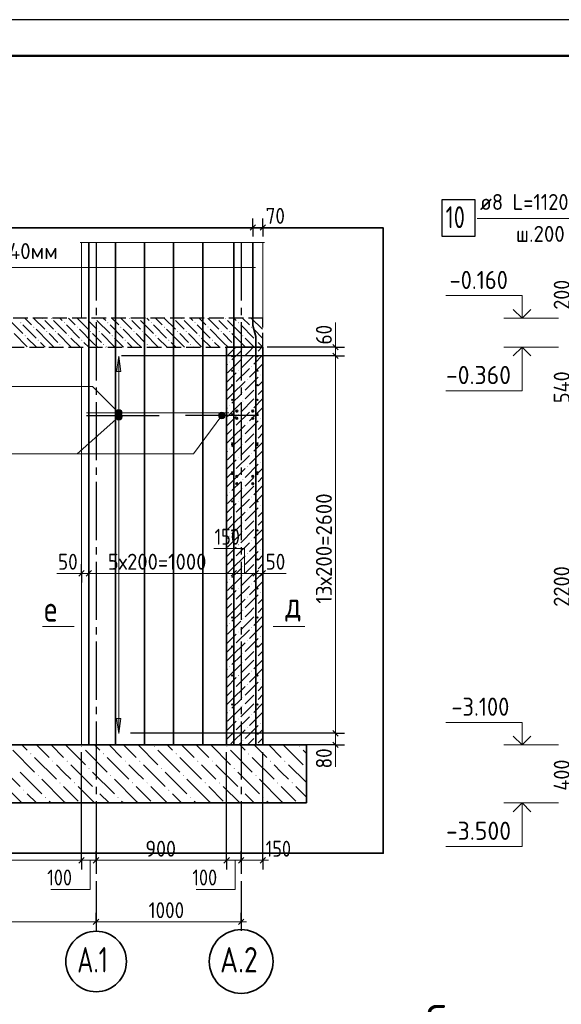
# Model space of a CAD drawing. Header units: millimetres. Extents: x 0 to 50400, y 0 to 35762.
# Tile 14 of 18: x 25976 to 34932, y 19360 to 35640. Entities that reach past the tile are written whole.
import ezdxf

# ---------------------------------------------------------------- set-up
doc = ezdxf.new("R2010")
doc.units = ezdxf.units.MM
doc.linetypes.add('______2', pattern=[324, 240, -84])
doc.linetypes.add('______5', pattern=[1320, 960, -120, 120, -120])
for name, color, linetype, lineweight in [('Standard', 7, 'Continuous', 25), ('Высотные отметки', 7, 'Continuous', 25), ('ЖБ Перекрытие верхний уровень', 7, 'Continuous', 35), ('ЖБ Пилон', 7, 'Continuous', 35), ('ЖБ Плита Фундамента верхний уровень', 7, 'Continuous', 35), ('ЖБ Стена верхний уровень', 7, 'Continuous', 35), ('Общий02', 7, 'Continuous', 18), ('Позиционная метка линия выноска', 7, 'Continuous', 13), ('Размерная линия_ общее', 7, 'Continuous', 13), ('Сечения символ', 7, 'Continuous', 25)]:
    doc.layers.add(name, color=color, linetype=linetype, lineweight=lineweight)
for name, color, linetype, true_color in [('Оси', 7, '______5', 0x656565), ('Стена обрамление Г-обр.', 7, 'Continuous', 0xa0a0a0), ('Стена обрамление П-обр.', 7, 'Continuous', 0xa0a0a0), ('Стена фоновая арматура У1', 7, '______2', 0xa0a0a0), ('Стена фоновая арматура Х1', 7, '______2', 0xa0a0a0), ('Стена Хомут', 7, '______2', 0xa0a0a0)]:
    doc.layers.add(name, color=color, linetype=linetype, true_color=true_color)
doc.layers.add('Размерная выноска', color=7, linetype='Continuous')
doc.styles.add('ISOCPEUR', font='txt')

msp = doc.modelspace()

# ---------------------------------------------------------------- hatches: boundary and pattern name
at = {"layer": 'ЖБ Перекрытие верхний уровень', "linetype": 'Continuous', "lineweight": 18, "transparency": 33554687}
for points in [[(25986, 30629), (25994, 30637), (26002, 30629), (25994, 30621)], [(26346, 30701), (26350, 30705), (26358, 30705), (26362, 30701), (26354, 30693)], [(26490, 30701), (26494, 30705), (26502, 30705), (26506, 30701), (26498, 30693)], [(26706, 30629), (26714, 30637), (26722, 30629), (26714, 30621)], [(27066, 30701), (27070, 30705), (27078, 30705), (27082, 30701), (27074, 30693)], [(27210, 30701), (27214, 30705), (27222, 30705), (27226, 30701), (27218, 30693)], [(27426, 30629), (27434, 30637), (27442, 30629), (27434, 30621)], [(27786, 30701), (27790, 30705), (27798, 30705), (27802, 30701), (27794, 30693)], [(27930, 30701), (27934, 30705), (27942, 30705), (27946, 30701), (27938, 30693)], [(28146, 30629), (28154, 30637), (28162, 30629), (28154, 30621)], [(28506, 30701), (28510, 30705), (28518, 30705), (28522, 30701), (28514, 30693)], [(28650, 30701), (28654, 30705), (28662, 30705), (28666, 30701), (28658, 30693)], [(28866, 30629), (28874, 30637), (28882, 30629), (28874, 30621)], [(29226, 30701), (29230, 30705), (29238, 30705), (29242, 30701), (29234, 30693)], [(29370, 30701), (29374, 30705), (29382, 30705), (29386, 30701), (29378, 30693)], [(29586, 30629), (29594, 30637), (29602, 30629), (29594, 30621)], [(29946, 30701), (29950, 30705), (29958, 30705), (29962, 30701), (29954, 30693)], [(26202, 30557), (26210, 30565), (26218, 30557), (26210, 30549)], [(26418, 30485), (26426, 30493), (26434, 30485), (26426, 30477)], [(26562, 30485), (26570, 30493), (26578, 30485), (26570, 30477)], [(26922, 30557), (26930, 30565), (26938, 30557), (26930, 30549)], [(27138, 30485), (27146, 30493), (27154, 30485), (27146, 30477)], [(27282, 30485), (27290, 30493), (27298, 30485), (27290, 30477)], [(27642, 30557), (27650, 30565), (27658, 30557), (27650, 30549)], [(27858, 30485), (27866, 30493), (27874, 30485), (27866, 30477)], [(28002, 30485), (28010, 30493), (28018, 30485), (28010, 30477)], [(28362, 30557), (28370, 30565), (28378, 30557), (28370, 30549)], [(28578, 30485), (28586, 30493), (28594, 30485), (28586, 30477)], [(28722, 30485), (28730, 30493), (28738, 30485), (28730, 30477)], [(29082, 30557), (29090, 30565), (29098, 30557), (29090, 30549)], [(29298, 30485), (29306, 30493), (29314, 30485), (29306, 30477)], [(29442, 30485), (29450, 30493), (29458, 30485), (29450, 30477)], [(29802, 30557), (29810, 30565), (29818, 30557), (29810, 30549)], [(26058, 30413), (26066, 30421), (26074, 30413), (26066, 30405)], [(26274, 30341), (26282, 30349), (26290, 30341), (26282, 30333)], [(26778, 30413), (26786, 30421), (26794, 30413), (26786, 30405)], [(26994, 30341), (27002, 30349), (27010, 30341), (27002, 30333)], [(27498, 30413), (27506, 30421), (27514, 30413), (27506, 30405)], [(27714, 30341), (27722, 30349), (27730, 30341), (27722, 30333)], [(28218, 30413), (28226, 30421), (28234, 30413), (28226, 30405)], [(28434, 30341), (28442, 30349), (28450, 30341), (28442, 30333)], [(28938, 30413), (28946, 30421), (28954, 30413), (28946, 30405)], [(29154, 30341), (29162, 30349), (29170, 30341), (29162, 30333)], [(29658, 30413), (29666, 30421), (29674, 30413), (29666, 30405)], [(29874, 30341), (29882, 30349), (29890, 30341), (29882, 30333)], [(26634, 30269), (26642, 30277), (26650, 30269), (26642, 30261)], [(27354, 30269), (27362, 30277), (27370, 30269), (27362, 30261)], [(28074, 30269), (28082, 30277), (28090, 30269), (28082, 30261)], [(28794, 30269), (28802, 30277), (28810, 30269), (28802, 30261)], [(29514, 30269), (29522, 30277), (29530, 30269), (29522, 30261)]]:
    msp.add_hatch(color=7, dxfattribs=at).paths.add_polyline_path(points, flags=16)
at = {"layer": 'ЖБ Плита Фундамента верхний уровень', "linetype": 'Continuous', "lineweight": 18, "transparency": 33554687}
for points in [[(26994, 23621), (27002, 23629), (27010, 23621), (27002, 23613)], [(28194, 23621), (28202, 23629), (28210, 23621), (28202, 23613)], [(29394, 23621), (29402, 23629), (29410, 23621), (29402, 23613)], [(30594, 23621), (30602, 23629), (30610, 23621), (30602, 23613)], [(26154, 23501), (26162, 23509), (26170, 23501), (26162, 23493)], [(27354, 23501), (27362, 23509), (27370, 23501), (27362, 23493)], [(28554, 23501), (28562, 23509), (28570, 23501), (28562, 23493)], [(29754, 23501), (29762, 23509), (29770, 23501), (29762, 23493)], [(26514, 23381), (26522, 23389), (26530, 23381), (26522, 23373)], [(26754, 23381), (26762, 23389), (26770, 23381), (26762, 23373)], [(27714, 23381), (27722, 23389), (27730, 23381), (27722, 23373)], [(27954, 23381), (27962, 23389), (27970, 23381), (27962, 23373)], [(28914, 23381), (28922, 23389), (28930, 23381), (28922, 23373)], [(29154, 23381), (29162, 23389), (29170, 23381), (29162, 23373)], [(30114, 23381), (30122, 23389), (30130, 23381), (30122, 23373)], [(30354, 23381), (30362, 23389), (30370, 23381), (30362, 23373)], [(26274, 23141), (26282, 23149), (26290, 23141), (26282, 23133)], [(27114, 23261), (27122, 23269), (27130, 23261), (27122, 23253)], [(27474, 23141), (27482, 23149), (27490, 23141), (27482, 23133)], [(28314, 23261), (28322, 23269), (28330, 23261), (28322, 23253)], [(28674, 23141), (28682, 23149), (28690, 23141), (28682, 23133)], [(29514, 23261), (29522, 23269), (29530, 23261), (29522, 23253)], [(29874, 23141), (29882, 23149), (29890, 23141), (29882, 23133)], [(30714, 23261), (30718, 23265), (30718, 23257)], [(26634, 23021), (26642, 23029), (26650, 23021), (26642, 23013)], [(26874, 23021), (26882, 23029), (26890, 23021), (26882, 23013)], [(27834, 23021), (27842, 23029), (27850, 23021), (27842, 23013)], [(28074, 23021), (28082, 23029), (28090, 23021), (28082, 23013)], [(29034, 23021), (29042, 23029), (29050, 23021), (29042, 23013)], [(29274, 23021), (29282, 23029), (29290, 23021), (29282, 23013)], [(30234, 23021), (30242, 23029), (30250, 23021), (30242, 23013)], [(30474, 23021), (30482, 23029), (30490, 23021), (30482, 23013)], [(26034, 22901), (26042, 22909), (26050, 22901), (26042, 22893)], [(27234, 22901), (27242, 22909), (27250, 22901), (27242, 22893)], [(28434, 22901), (28442, 22909), (28450, 22901), (28442, 22893)], [(29634, 22901), (29642, 22909), (29650, 22901), (29642, 22893)], [(26394, 22781), (26402, 22789), (26410, 22781), (26402, 22773)], [(27594, 22781), (27602, 22789), (27610, 22781), (27602, 22773)], [(28794, 22781), (28802, 22789), (28810, 22781), (28802, 22773)], [(29994, 22781), (30002, 22789), (30010, 22781), (30002, 22773)]]:
    msp.add_hatch(color=7, dxfattribs=at).paths.add_polyline_path(points, flags=16)
at = {"layer": 'ЖБ Стена верхний уровень', "linetype": 'Continuous', "lineweight": 18, "transparency": 33554687}
for points in [[(29660, 30197), (29666, 30203), (29672, 30197), (29666, 30191)], [(29876, 30125), (29882, 30131), (29888, 30125), (29882, 30119)], [(29444, 29981), (29450, 29987), (29456, 29981), (29450, 29975)], [(29660, 30053), (29666, 30059), (29672, 30053), (29666, 30047)], [(29588, 29837), (29594, 29843), (29600, 29837), (29594, 29831)], [(29804, 29909), (29810, 29915), (29816, 29909), (29810, 29903)], [(29732, 29693), (29738, 29699), (29744, 29693), (29738, 29687)], [(29948, 29765), (29954, 29771), (29960, 29765), (29954, 29759)], [(29516, 29621), (29522, 29627), (29528, 29621), (29522, 29615)], [(29660, 29477), (29666, 29483), (29672, 29477), (29666, 29471)], [(29876, 29549), (29882, 29555), (29888, 29549), (29882, 29543)], [(29660, 29333), (29666, 29339), (29672, 29333), (29666, 29327)], [(29876, 29405), (29882, 29411), (29888, 29405), (29882, 29399)], [(29444, 29261), (29450, 29267), (29456, 29261), (29450, 29255)], [(29804, 29189), (29810, 29195), (29816, 29189), (29810, 29183)], [(29588, 29117), (29594, 29123), (29600, 29117), (29594, 29111)], [(29732, 28973), (29738, 28979), (29744, 28973), (29738, 28967)], [(29948, 29045), (29954, 29051), (29960, 29045), (29954, 29039)], [(29516, 28901), (29522, 28907), (29528, 28901), (29522, 28895)], [(29876, 28829), (29882, 28835), (29888, 28829), (29882, 28823)], [(29660, 28757), (29666, 28763), (29672, 28757), (29666, 28751)], [(29876, 28685), (29882, 28691), (29888, 28685), (29882, 28679)], [(29444, 28541), (29450, 28547), (29456, 28541), (29450, 28535)], [(29660, 28613), (29666, 28619), (29672, 28613), (29666, 28607)], [(29588, 28397), (29594, 28403), (29600, 28397), (29594, 28391)], [(29804, 28469), (29810, 28475), (29816, 28469), (29810, 28463)], [(29948, 28325), (29954, 28331), (29960, 28325), (29954, 28319)], [(29516, 28181), (29522, 28187), (29528, 28181), (29522, 28175)], [(29732, 28253), (29738, 28259), (29744, 28253), (29738, 28247)], [(29660, 28037), (29666, 28043), (29672, 28037), (29666, 28031)], [(29876, 28109), (29882, 28115), (29888, 28109), (29882, 28103)], [(29660, 27893), (29666, 27899), (29672, 27893), (29666, 27887)], [(29876, 27965), (29882, 27971), (29888, 27965), (29882, 27959)], [(29444, 27821), (29450, 27827), (29456, 27821), (29450, 27815)], [(29588, 27677), (29594, 27683), (29600, 27677), (29594, 27671)], [(29804, 27749), (29810, 27755), (29816, 27749), (29810, 27743)], [(29732, 27533), (29738, 27539), (29744, 27533), (29738, 27527)], [(29948, 27605), (29954, 27611), (29960, 27605), (29954, 27599)], [(29516, 27461), (29522, 27467), (29528, 27461), (29522, 27455)], [(29876, 27389), (29882, 27395), (29888, 27389), (29882, 27383)], [(29660, 27317), (29666, 27323), (29672, 27317), (29666, 27311)], [(29876, 27245), (29882, 27251), (29888, 27245), (29882, 27239)], [(29444, 27101), (29450, 27107), (29456, 27101), (29450, 27095)], [(29660, 27173), (29666, 27179), (29672, 27173), (29666, 27167)], [(29804, 27029), (29810, 27035), (29816, 27029), (29810, 27023)], [(29588, 26957), (29594, 26963), (29600, 26957), (29594, 26951)], [(29948, 26885), (29954, 26891), (29960, 26885), (29954, 26879)], [(29516, 26741), (29522, 26747), (29528, 26741), (29522, 26735)], [(29732, 26813), (29738, 26819), (29744, 26813), (29738, 26807)], [(29660, 26597), (29666, 26603), (29672, 26597), (29666, 26591)], [(29876, 26669), (29882, 26675), (29888, 26669), (29882, 26663)], [(29444, 26381), (29450, 26387), (29456, 26381), (29450, 26375)], [(29660, 26453), (29666, 26459), (29672, 26453), (29666, 26447)], [(29876, 26525), (29882, 26531), (29888, 26525), (29882, 26519)], [(29588, 26237), (29594, 26243), (29600, 26237), (29594, 26231)], [(29804, 26309), (29810, 26315), (29816, 26309), (29810, 26303)], [(29732, 26093), (29738, 26099), (29744, 26093), (29738, 26087)], [(29948, 26165), (29954, 26171), (29960, 26165), (29954, 26159)], [(29516, 26021), (29522, 26027), (29528, 26021), (29522, 26015)], [(29876, 25949), (29882, 25955), (29888, 25949), (29882, 25943)], [(29660, 25877), (29666, 25883), (29672, 25877), (29666, 25871)], [(29660, 25733), (29666, 25739), (29672, 25733), (29666, 25727)], [(29876, 25805), (29882, 25811), (29888, 25805), (29882, 25799)], [(29444, 25661), (29450, 25667), (29456, 25661), (29450, 25655)], [(29804, 25589), (29810, 25595), (29816, 25589), (29810, 25583)], [(29588, 25517), (29594, 25523), (29600, 25517), (29594, 25511)], [(29948, 25445), (29954, 25451), (29960, 25445), (29954, 25439)], [(29516, 25301), (29522, 25307), (29528, 25301), (29522, 25295)], [(29732, 25373), (29738, 25379), (29744, 25373), (29738, 25367)], [(29876, 25229), (29882, 25235), (29888, 25229), (29882, 25223)], [(29660, 25157), (29666, 25163), (29672, 25157), (29666, 25151)], [(29876, 25085), (29882, 25091), (29888, 25085), (29882, 25079)], [(29444, 24941), (29450, 24947), (29456, 24941), (29450, 24935)], [(29660, 25013), (29666, 25019), (29672, 25013), (29666, 25007)], [(29588, 24797), (29594, 24803), (29600, 24797), (29594, 24791)], [(29804, 24869), (29810, 24875), (29816, 24869), (29810, 24863)], [(29516, 24581), (29522, 24587), (29528, 24581), (29522, 24575)], [(29732, 24653), (29738, 24659), (29744, 24653), (29738, 24647)], [(29948, 24725), (29954, 24731), (29960, 24725), (29954, 24719)], [(29660, 24437), (29666, 24443), (29672, 24437), (29666, 24431)], [(29876, 24509), (29882, 24515), (29888, 24509), (29882, 24503)], [(29660, 24293), (29666, 24299), (29672, 24293), (29666, 24287)], [(29876, 24365), (29882, 24371), (29888, 24365), (29882, 24359)], [(29444, 24221), (29450, 24227), (29456, 24221), (29450, 24215)], [(29804, 24149), (29810, 24155), (29816, 24149), (29810, 24143)], [(29588, 24077), (29594, 24083), (29600, 24077), (29594, 24071)], [(29732, 23933), (29738, 23939), (29744, 23933), (29738, 23927)], [(29948, 24005), (29954, 24011), (29960, 24005), (29954, 23999)], [(29516, 23861), (29522, 23867), (29528, 23861), (29522, 23855)], [(29876, 23789), (29882, 23795), (29888, 23789), (29882, 23783)], [(29660, 23717), (29666, 23723), (29672, 23717), (29666, 23711)], [(29880, 23649), (29882, 23651), (29884, 23649)]]:
    msp.add_hatch(color=7, dxfattribs=at).paths.add_polyline_path(points, flags=16)
at = {"layer": 'Общий02', "linetype": 'Continuous', "lineweight": 13, "transparency": 33554687}
msp.add_hatch(color=7, dxfattribs=at).paths.add_polyline_path([(27579, 29824), (27615, 30076), (27651, 29824)], flags=16)
msp.add_hatch(color=7, dxfattribs=at).paths.add_polyline_path([(27579, 24088), (27615, 23836), (27651, 24088)])
at = {"layer": 'Позиционная метка линия выноска', "linetype": 'Continuous', "lineweight": 13, "transparency": 33554687}
for points in [[(27577, 29102), (27629, 29192), (27563, 29126)], [(27563, 29126), (27629, 29192), (27601, 29192)], [(27563, 29126), (27601, 29192), (27563, 29154)], [(27563, 29154), (27601, 29192), (27577, 29178)], [(27577, 29102), (27653, 29178), (27629, 29192)], [(27601, 29088), (27653, 29178), (27577, 29102)], [(27601, 29088), (27667, 29154), (27653, 29178)], [(27629, 29088), (27667, 29154), (27601, 29088)], [(27629, 29088), (27667, 29126), (27667, 29154)], [(29277, 29129), (29373, 29091), (29299, 29146)], [(29299, 29146), (29369, 29118), (29326, 29150)], [(29299, 29146), (29373, 29091), (29369, 29118)], [(29326, 29150), (29369, 29118), (29352, 29140)], [(27562, 29062), (27626, 29020), (27564, 29090)], [(27598, 29022), (27562, 29062), (27575, 29037)], [(27562, 29062), (27598, 29022), (27626, 29020)], [(27564, 29090), (27651, 29033), (27579, 29113)], [(27564, 29090), (27626, 29020), (27651, 29033)], [(27579, 29113), (27666, 29056), (27605, 29126)], [(27579, 29113), (27651, 29033), (27666, 29056)], [(27605, 29126), (27666, 29056), (27668, 29084)], [(27605, 29126), (27668, 29084), (27632, 29124)], [(27667, 29126), (27629, 29088), (27653, 29102)], [(27632, 29124), (27668, 29084), (27656, 29109)], [(29267, 29103), (29363, 29065), (29277, 29129)], [(29271, 29076), (29341, 29047), (29267, 29103)], [(29267, 29103), (29341, 29047), (29363, 29065)], [(29314, 29043), (29271, 29076), (29288, 29054)], [(29271, 29076), (29314, 29043), (29341, 29047)], [(29277, 29129), (29363, 29065), (29373, 29091)]]:
    msp.add_hatch(color=7, dxfattribs=at).paths.add_polyline_path(points)

# ---------------------------------------------------------------- linework, layer by layer
at = {"layer": 'Standard', "color": 7, "linetype": 'Continuous', "lineweight": 25, "transparency": 33554687}
for p, q in [((29785, 32159), (29875, 32249)), ((29953, 32159), (30043, 32249)), ((31153, 30270), (31243, 30180)), ((31153, 30126), (31243, 30036)), ((26953, 26441), (27043, 26531)), ((27073, 26441), (27163, 26531)), ((29473, 26441), (29563, 26531)), ((29833, 26441), (29923, 26531)), ((29953, 26441), (30043, 26531)), ((31153, 23886), (31243, 23796)), ((31153, 23694), (31243, 23604)), ((26953, 21696), (27043, 21786)), ((27193, 21696), (27283, 21786)), ((29353, 21696), (29443, 21786)), ((29593, 21696), (29683, 21786)), ((29953, 21696), (30043, 21786)), ((27193, 20679), (27283, 20769)), ((29593, 20679), (29683, 20769))]:
    msp.add_line(p, q, dxfattribs=at)
at = {"layer": 'Standard', "color": 7, "linetype": 'Continuous', "lineweight": -3, "transparency": 33554687}
for p, q in [((29830, 32204), (29830, 32354)), ((29998, 32204), (29998, 32354)), ((29830, 32204), (29830, 32054)), ((29998, 32204), (29998, 32054)), ((31198, 30225), (31048, 30225)), ((31198, 30225), (31348, 30225)), ((31198, 30081), (31048, 30081)), ((31198, 30081), (31348, 30081)), ((26998, 26486), (26998, 26636)), ((27118, 26486), (27118, 26636)), ((29518, 26486), (29518, 26636)), ((29878, 26486), (29878, 26636)), ((29998, 26486), (29998, 26636)), ((26998, 26486), (26998, 26336)), ((27118, 26486), (27118, 26336)), ((29518, 26486), (29518, 26336)), ((29878, 26486), (29878, 26336)), ((29998, 26486), (29998, 26336)), ((31198, 23841), (31048, 23841)), ((31198, 23841), (31348, 23841)), ((31198, 23649), (31048, 23649)), ((31198, 23649), (31348, 23649)), ((26998, 21741), (26998, 21891)), ((27238, 21741), (27238, 21891)), ((29398, 21741), (29398, 21891)), ((29638, 21741), (29638, 21891)), ((29998, 21741), (29998, 21891)), ((26998, 21741), (26998, 21591)), ((27238, 21741), (27238, 21591)), ((27238, 21741), (27238, 21741)), ((29398, 21741), (29398, 21591)), ((29638, 21741), (29638, 21591)), ((29638, 21741), (29638, 21741)), ((29998, 21741), (29998, 21591)), ((27238, 20724), (27238, 20874)), ((29638, 20724), (29638, 20874)), ((27238, 20724), (27238, 20574)), ((29638, 20724), (29638, 20574))]:
    msp.add_line(p, q, dxfattribs=at)
at = {"layer": 'Standard', "color": 7, "linetype": 'Continuous', "lineweight": 13, "transparency": 33554687}
for p, q in [((29830, 32204), (29740, 32204)), ((29830, 32204), (29998, 32204)), ((29998, 32204), (30088, 32204)), ((31198, 30225), (31198, 30315)), ((31198, 30225), (31198, 30081)), ((31198, 30081), (31198, 23841)), ((26998, 26486), (26908, 26486)), ((26998, 26486), (27118, 26486)), ((27118, 26486), (29518, 26486)), ((29518, 26486), (29878, 26486)), ((29878, 26486), (29998, 26486)), ((29998, 26486), (30088, 26486)), ((31198, 23841), (31198, 23649)), ((31198, 23649), (31198, 23559)), ((18910, 21741), (26998, 21741)), ((26998, 21741), (27238, 21741)), ((27238, 21741), (29398, 21741)), ((29398, 21741), (29638, 21741)), ((29638, 21741), (29998, 21741)), ((29998, 21741), (30088, 21741)), ((14278, 20724), (27238, 20724)), ((27238, 20724), (29638, 20724)), ((29638, 20724), (29728, 20724))]:
    msp.add_line(p, q, dxfattribs=at)
at = {"layer": 'Standard', "color": 7, "linetype": 'Continuous', "lineweight": 25, "transparency": 33554687}
msp.add_lwpolyline([(0, 0), (50400, 0), (50400, 35640), (0, 35640), (0, 0)], close=True, dxfattribs=at)
at = {"layer": 'Standard', "color": 7, "linetype": 'Continuous', "lineweight": 50, "transparency": 33554687}
msp.add_lwpolyline([(2400, 35040), (49800, 35040), (49800, 600), (2400, 600), (2400, 35040)], close=True, dxfattribs=at)
at = {"layer": 'Standard', "color": 254, "linetype": 'Continuous', "lineweight": 35, "true_color": 0xc4c4ff, "transparency": 33554687}
msp.add_lwpolyline([(6456, 21857), (31987, 21857), (31987, 32197), (6456, 32197), (6456, 21857)], dxfattribs=at)
at = {"layer": 'Standard', "color": 7, "linetype": 'Continuous', "lineweight": -3, "transparency": 33554687}
for points in [[(31198, 30225), (31177, 30225), (31177, 30225), (31177, 30225), (31177, 30225), (30069, 30225)], [(31198, 30081), (31177, 30081), (31177, 30081), (31177, 30081), (31177, 30081), (27661, 30081)], [(31198, 23841), (31177, 23841), (31177, 23841), (27811, 23841)], [(31198, 23649), (31177, 23649), (31177, 23649), (30419, 23649)], [(26998, 21741), (26998, 21761), (26998, 21761), (26998, 21761), (26998, 21761), (26998, 23529)], [(29398, 21741), (29398, 21761), (29398, 21761), (29398, 23529)], [(29998, 21741), (29998, 21761), (29998, 21761), (29998, 23529)]]:
    msp.add_lwpolyline(points, dxfattribs=at)
at = {"layer": 'Высотные отметки', "color": 7, "linetype": 'Continuous', "lineweight": 35, "transparency": 33554687}
for p, q in [((34284, 30705), (34138, 30850)), ((34284, 30705), (34138, 30850)), ((34284, 30705), (34429, 30850)), ((34284, 30705), (34429, 30850)), ((34284, 30225), (34138, 30080)), ((34284, 30225), (34138, 30080)), ((34284, 30225), (34429, 30080)), ((34284, 30225), (34429, 30080)), ((34284, 23649), (34138, 23794)), ((34284, 23649), (34138, 23794)), ((34284, 23649), (34429, 23794)), ((34284, 23649), (34429, 23794)), ((34284, 22689), (34138, 22544)), ((34284, 22689), (34138, 22544)), ((34284, 22689), (34429, 22544)), ((34284, 22689), (34429, 22544))]:
    msp.add_line(p, q, dxfattribs=at)
at = {"layer": 'Высотные отметки', "color": 7, "linetype": 'Continuous', "lineweight": 13, "transparency": 33554687}
for p, q in [((34884, 30705), (33984, 30705)), ((34884, 30705), (33984, 30705)), ((34884, 30225), (33984, 30225)), ((34884, 30225), (33984, 30225)), ((34884, 23649), (33984, 23649)), ((34884, 23649), (33984, 23649)), ((34884, 22689), (33984, 22689)), ((34884, 22689), (33984, 22689))]:
    msp.add_line(p, q, dxfattribs=at)
for points in [[(34284, 30705), (34284, 31077), (33024, 31077)], [(34284, 30705), (34284, 31077), (33024, 31077)], [(34284, 30225), (34284, 29505), (33024, 29505)], [(34284, 30225), (34284, 29505), (33024, 29505)], [(34284, 23649), (34284, 24021), (33024, 24021)], [(34284, 23649), (34284, 24021), (33024, 24021)], [(34284, 22689), (34284, 21969), (33024, 21969)], [(34284, 22689), (34284, 21969), (33024, 21969)]]:
    msp.add_lwpolyline(points, dxfattribs=at)
at = {"layer": 'ЖБ Перекрытие верхний уровень', "color": 7, "linetype": '______2', "lineweight": 25, "transparency": 33554687}
for p, q in [((29998, 30705), (6696, 30705)), ((29998, 30225), (29998, 30705)), ((6696, 30225), (29398, 30225)), ((29398, 30225), (29998, 30225))]:
    msp.add_line(p, q, dxfattribs=at)
at = {"layer": 'ЖБ Перекрытие верхний уровень', "color": 9, "linetype": 'Continuous', "lineweight": 18, "true_color": 0xc7c7c7, "transparency": 33554687}
for p, q in [((25814, 30665), (26030, 30449)), ((26062, 30705), (26174, 30593)), ((26206, 30705), (26390, 30521)), ((26462, 30593), (26390, 30665)), ((26534, 30665), (26750, 30449)), ((26638, 30705), (26678, 30665)), ((26782, 30705), (26894, 30593)), ((26926, 30705), (27110, 30521)), ((27182, 30593), (27110, 30665)), ((27254, 30665), (27470, 30449)), ((27358, 30705), (27398, 30665)), ((27502, 30705), (27614, 30593)), ((27646, 30705), (27830, 30521)), ((27902, 30593), (27830, 30665)), ((27974, 30665), (28190, 30449)), ((28078, 30705), (28118, 30665)), ((28222, 30705), (28334, 30593)), ((28366, 30705), (28550, 30521)), ((28622, 30593), (28550, 30665)), ((28694, 30665), (28910, 30449)), ((28798, 30705), (28838, 30665)), ((28942, 30705), (29054, 30593)), ((29086, 30705), (29270, 30521)), ((29342, 30593), (29270, 30665)), ((29414, 30665), (29630, 30449)), ((29518, 30705), (29558, 30665)), ((29662, 30705), (29774, 30593)), ((29806, 30705), (29990, 30521)), ((29998, 30657), (29990, 30665)), ((25886, 30449), (26102, 30233)), ((26030, 30593), (26246, 30377)), ((26462, 30305), (26246, 30521)), ((26534, 30521), (26462, 30593)), ((26462, 30449), (26606, 30305)), ((26606, 30449), (26822, 30233)), ((26750, 30593), (26966, 30377)), ((27182, 30305), (26966, 30521)), ((27254, 30521), (27182, 30593)), ((27182, 30449), (27326, 30305)), ((27326, 30449), (27542, 30233)), ((27470, 30593), (27686, 30377)), ((27902, 30305), (27686, 30521)), ((27974, 30521), (27902, 30593)), ((27902, 30449), (28046, 30305)), ((28046, 30449), (28262, 30233)), ((28190, 30593), (28406, 30377)), ((28622, 30305), (28406, 30521)), ((28694, 30521), (28622, 30593)), ((28622, 30449), (28766, 30305)), ((28766, 30449), (28982, 30233)), ((28910, 30593), (29126, 30377)), ((29342, 30305), (29126, 30521)), ((29414, 30521), (29342, 30593)), ((29342, 30449), (29486, 30305)), ((29486, 30449), (29702, 30233)), ((29630, 30593), (29846, 30377)), ((29998, 30369), (29846, 30521)), ((26254, 30225), (26102, 30377)), ((26318, 30305), (26398, 30225)), ((26462, 30305), (26542, 30225)), ((26974, 30225), (26822, 30377)), ((27038, 30305), (27118, 30225)), ((27182, 30305), (27262, 30225)), ((27694, 30225), (27542, 30377)), ((27758, 30305), (27838, 30225)), ((27902, 30305), (27982, 30225)), ((28414, 30225), (28262, 30377)), ((28478, 30305), (28558, 30225)), ((28622, 30305), (28702, 30225)), ((29134, 30225), (28982, 30377)), ((29198, 30305), (29278, 30225)), ((29342, 30305), (29422, 30225)), ((29854, 30225), (29702, 30377)), ((29918, 30305), (29998, 30225)), ((26686, 30225), (26678, 30233)), ((27406, 30225), (27398, 30233)), ((28126, 30225), (28118, 30233)), ((28846, 30225), (28838, 30233)), ((29566, 30225), (29558, 30233))]:
    msp.add_line(p, q, dxfattribs=at)
at = {"layer": 'ЖБ Пилон', "color": 7, "linetype": 'Continuous', "lineweight": 18, "transparency": 33554687}
for p, q in [((26998, 31957), (26998, 30705)), ((29998, 30705), (29998, 31957))]:
    msp.add_line(p, q, dxfattribs=at)
at = {"layer": 'ЖБ Плита Фундамента верхний уровень', "color": 7, "linetype": 'Continuous', "lineweight": 35, "transparency": 33554687}
for p, q in [((29398, 23649), (6696, 23649)), ((29998, 23649), (29398, 23649)), ((30718, 23649), (29998, 23649)), ((30718, 22689), (30718, 23649)), ((6696, 22689), (30718, 22689))]:
    msp.add_line(p, q, dxfattribs=at)
at = {"layer": 'ЖБ Плита Фундамента верхний уровень', "color": 252, "linetype": 'Continuous', "lineweight": 18, "true_color": 0x8f8f8f, "transparency": 33554687}
for p, q in [((26102, 23561), (26014, 23649)), ((26254, 23649), (26462, 23441)), ((26494, 23649), (26702, 23441)), ((26734, 23649), (27062, 23321)), ((27302, 23561), (27214, 23649)), ((27454, 23649), (27662, 23441)), ((27694, 23649), (27902, 23441)), ((27934, 23649), (28262, 23321)), ((28502, 23561), (28414, 23649)), ((28654, 23649), (28862, 23441)), ((28894, 23649), (29102, 23441)), ((29134, 23649), (29462, 23321)), ((29702, 23561), (29614, 23649)), ((29854, 23649), (30062, 23441)), ((30094, 23649), (30302, 23441)), ((30334, 23649), (30662, 23321)), ((25862, 23561), (26222, 23201)), ((27062, 23561), (27422, 23201)), ((28262, 23561), (28622, 23201)), ((29462, 23561), (29822, 23201)), ((30662, 23561), (30718, 23505)), ((25622, 23321), (25982, 22961)), ((26222, 23441), (26582, 23081)), ((26702, 23201), (26582, 23321)), ((26822, 23321), (27182, 22961)), ((27422, 23441), (27782, 23081)), ((27902, 23201), (27782, 23321)), ((28022, 23321), (28382, 22961)), ((28622, 23441), (28982, 23081)), ((29102, 23201), (28982, 23321)), ((29222, 23321), (29582, 22961)), ((29822, 23441), (30182, 23081)), ((30302, 23201), (30182, 23321)), ((30422, 23321), (30718, 23025)), ((25982, 23201), (26342, 22841)), ((26822, 23081), (26702, 23201)), ((27182, 23201), (27542, 22841)), ((28022, 23081), (27902, 23201)), ((28382, 23201), (28742, 22841)), ((29222, 23081), (29102, 23201)), ((29582, 23201), (29942, 22841)), ((30422, 23081), (30302, 23201)), ((25742, 22961), (26014, 22689)), ((26702, 22721), (26342, 23081)), ((26702, 22961), (26942, 22721)), ((26942, 22961), (27214, 22689)), ((27902, 22721), (27542, 23081)), ((27902, 22961), (28142, 22721)), ((28142, 22961), (28414, 22689)), ((29102, 22721), (28742, 23081)), ((29102, 22961), (29342, 22721)), ((29342, 22961), (29614, 22689)), ((30302, 22721), (29942, 23081)), ((30302, 22961), (30542, 22721)), ((30542, 22961), (30718, 22785)), ((26254, 22689), (26102, 22841)), ((27454, 22689), (27302, 22841)), ((28654, 22689), (28502, 22841)), ((29854, 22689), (29702, 22841)), ((26462, 22721), (26494, 22689)), ((26702, 22721), (26734, 22689)), ((27662, 22721), (27694, 22689)), ((27902, 22721), (27934, 22689)), ((28862, 22721), (28894, 22689)), ((29102, 22721), (29134, 22689)), ((30062, 22721), (30094, 22689)), ((30302, 22721), (30334, 22689))]:
    msp.add_line(p, q, dxfattribs=at)
at = {"layer": 'ЖБ Стена верхний уровень', "color": 7, "linetype": 'Continuous', "lineweight": 18, "transparency": 33554687}
msp.add_line((26998, 23649), (26998, 30225), dxfattribs=at)
at = {"layer": 'ЖБ Стена верхний уровень', "color": 251, "linetype": 'Continuous', "lineweight": 18, "true_color": 0x494949, "transparency": 33554687}
for p, q in [((29406, 30225), (29398, 30217)), ((29486, 30161), (29398, 30073)), ((29486, 30161), (29550, 30225)), ((29630, 30161), (29486, 30017)), ((29702, 30089), (29774, 30161)), ((29774, 30161), (29838, 30225)), ((29982, 30225), (29918, 30161)), ((29630, 30017), (29414, 29801)), ((29846, 30089), (29630, 29873)), ((29998, 30097), (29846, 29945)), ((29398, 29929), (29414, 29945)), ((29398, 29641), (29558, 29801)), ((29774, 29873), (29558, 29657)), ((29990, 29945), (29774, 29729)), ((29990, 29801), (29998, 29809)), ((29486, 29441), (29702, 29657)), ((29918, 29729), (29702, 29513)), ((29998, 29665), (29918, 29585)), ((29486, 29585), (29398, 29497)), ((29774, 29441), (29846, 29513)), ((29998, 29521), (29918, 29441)), ((29486, 29441), (29398, 29353)), ((29630, 29441), (29486, 29297)), ((29846, 29369), (29630, 29153)), ((29702, 29369), (29774, 29441)), ((29998, 29377), (29846, 29225)), ((29398, 29209), (29414, 29225)), ((29630, 29297), (29414, 29081)), ((29774, 29153), (29558, 28937)), ((29990, 29225), (29774, 29009)), ((29398, 28921), (29558, 29081)), ((29918, 29009), (29702, 28793)), ((29990, 29081), (29998, 29089)), ((29486, 28865), (29398, 28777)), ((29486, 28721), (29702, 28937)), ((29998, 28945), (29918, 28865)), ((29486, 28721), (29398, 28633)), ((29630, 28721), (29486, 28577)), ((29702, 28649), (29774, 28721)), ((29774, 28721), (29846, 28793)), ((29998, 28657), (29846, 28505)), ((29998, 28801), (29918, 28721)), ((29398, 28489), (29414, 28505)), ((29630, 28577), (29414, 28361)), ((29846, 28649), (29630, 28433)), ((29990, 28505), (29774, 28289)), ((29398, 28201), (29558, 28361)), ((29774, 28433), (29558, 28217)), ((29990, 28361), (29998, 28369)), ((29486, 28001), (29702, 28217)), ((29918, 28289), (29702, 28073)), ((29998, 28225), (29918, 28145)), ((29486, 28145), (29398, 28057)), ((29774, 28001), (29846, 28073)), ((29998, 28081), (29918, 28001)), ((29486, 28001), (29398, 27913)), ((29630, 27857), (29414, 27641)), ((29630, 28001), (29486, 27857)), ((29846, 27929), (29630, 27713)), ((29702, 27929), (29774, 28001)), ((29998, 27937), (29846, 27785)), ((29398, 27769), (29414, 27785)), ((29774, 27713), (29558, 27497)), ((29990, 27785), (29774, 27569)), ((29398, 27481), (29558, 27641)), ((29918, 27569), (29702, 27353)), ((29990, 27641), (29998, 27649)), ((29486, 27425), (29398, 27337)), ((29486, 27281), (29702, 27497)), ((29774, 27281), (29846, 27353)), ((29998, 27505), (29918, 27425)), ((29998, 27361), (29918, 27281)), ((29486, 27281), (29398, 27193)), ((29630, 27281), (29486, 27137)), ((29846, 27209), (29630, 26993)), ((29702, 27209), (29774, 27281)), ((29998, 27217), (29846, 27065)), ((29398, 27049), (29414, 27065)), ((29630, 27137), (29414, 26921)), ((29990, 27065), (29774, 26849)), ((29398, 26761), (29558, 26921)), ((29774, 26993), (29558, 26777)), ((29990, 26921), (29998, 26929)), ((29486, 26705), (29398, 26617)), ((29486, 26561), (29702, 26777)), ((29918, 26849), (29702, 26633)), ((29998, 26785), (29918, 26705)), ((29486, 26561), (29398, 26473)), ((29630, 26561), (29486, 26417)), ((29702, 26489), (29774, 26561)), ((29774, 26561), (29846, 26633)), ((29998, 26641), (29918, 26561)), ((29630, 26417), (29414, 26201)), ((29846, 26489), (29630, 26273)), ((29998, 26497), (29846, 26345)), ((29398, 26329), (29414, 26345)), ((29774, 26273), (29558, 26057)), ((29990, 26345), (29774, 26129)), ((29398, 26041), (29558, 26201)), ((29486, 25841), (29702, 26057)), ((29918, 26129), (29702, 25913)), ((29998, 26065), (29918, 25985)), ((29990, 26201), (29998, 26209)), ((29486, 25985), (29398, 25897)), ((29774, 25841), (29846, 25913)), ((29998, 25921), (29918, 25841)), ((29486, 25841), (29398, 25753)), ((29630, 25841), (29486, 25697)), ((29846, 25769), (29630, 25553)), ((29702, 25769), (29774, 25841)), ((29998, 25777), (29846, 25625)), ((29398, 25609), (29414, 25625)), ((29630, 25697), (29414, 25481)), ((29990, 25625), (29774, 25409)), ((29398, 25321), (29558, 25481)), ((29774, 25553), (29558, 25337)), ((29918, 25409), (29702, 25193)), ((29990, 25481), (29998, 25489)), ((29486, 25265), (29398, 25177)), ((29486, 25121), (29702, 25337)), ((29998, 25345), (29918, 25265)), ((29486, 25121), (29398, 25033)), ((29630, 25121), (29486, 24977)), ((29702, 25049), (29774, 25121)), ((29774, 25121), (29846, 25193)), ((29998, 25201), (29918, 25121)), ((29630, 24977), (29414, 24761)), ((29846, 25049), (29630, 24833)), ((29998, 25057), (29846, 24905)), ((29398, 24889), (29414, 24905)), ((29398, 24601), (29558, 24761)), ((29774, 24833), (29558, 24617)), ((29990, 24905), (29774, 24689)), ((29990, 24761), (29998, 24769)), ((29486, 24401), (29702, 24617)), ((29918, 24689), (29702, 24473)), ((29998, 24625), (29918, 24545)), ((29486, 24545), (29398, 24457)), ((29774, 24401), (29846, 24473)), ((29998, 24481), (29918, 24401)), ((29486, 24401), (29398, 24313)), ((29630, 24257), (29414, 24041)), ((29630, 24401), (29486, 24257)), ((29846, 24329), (29630, 24113)), ((29702, 24329), (29774, 24401)), ((29998, 24337), (29846, 24185)), ((29398, 24169), (29414, 24185)), ((29774, 24113), (29558, 23897)), ((29990, 24185), (29774, 23969)), ((29398, 23881), (29558, 24041)), ((29918, 23969), (29702, 23753)), ((29990, 24041), (29998, 24049)), ((29486, 23825), (29398, 23737)), ((29486, 23681), (29702, 23897)), ((29998, 23905), (29918, 23825)), ((29486, 23681), (29454, 23649)), ((29630, 23681), (29598, 23649)), ((29742, 23649), (29774, 23681)), ((29774, 23681), (29846, 23753)), ((29998, 23761), (29918, 23681))]:
    msp.add_line(p, q, dxfattribs=at)
at = {"layer": 'ЖБ Стена верхний уровень', "color": 7, "linetype": 'Continuous', "lineweight": 35, "transparency": 33554687}
for p, q in [((29398, 30225), (29398, 23649)), ((29998, 30225), (29398, 30225)), ((29998, 23649), (29998, 30225)), ((29398, 23649), (29998, 23649))]:
    msp.add_line(p, q, dxfattribs=at)
at = {"layer": 'Общий02', "color": 251, "linetype": 'Continuous', "lineweight": 13, "true_color": 0x494949, "transparency": 33554687}
for p, q in [((27579, 29824), (27615, 30076)), ((27615, 30076), (27615, 23836)), ((27615, 30076), (27615, 30076)), ((27615, 30076), (27615, 30076)), ((27615, 30076), (27615, 30076)), ((27615, 30076), (27651, 29824)), ((27651, 29824), (27579, 29824)), ((27615, 29824), (27615, 29806)), ((27615, 24088), (27615, 24106)), ((27651, 24088), (27579, 24088)), ((27579, 24088), (27615, 23836)), ((27615, 23836), (27651, 24088)), ((27615, 23836), (27615, 23836)), ((27615, 23836), (27615, 23836)), ((27615, 23836), (27615, 23836))]:
    msp.add_line(p, q, dxfattribs=at)
at = {"layer": 'Оси', "color": 8, "linetype": '______5', "lineweight": -3, "transparency": 33554687}
for p, q in [((27238, 31957), (27238, 20621)), ((29638, 31957), (29638, 20621))]:
    msp.add_line(p, q, dxfattribs=at)
at = {"layer": 'Оси', "color": 7, "linetype": 'Continuous', "lineweight": 35, "transparency": 33554687}
for centre, radius in [((27240, 20068), 501), ((29638, 20068), 527)]:
    msp.add_circle(centre, radius, dxfattribs=at)
at = {"layer": 'Позиционная метка линия выноска', "color": 7, "linetype": 'Continuous', "lineweight": 13, "transparency": 33554687}
for p, q in [((24363, 31541), (29873, 31541)), ((27577, 29178), (27577, 29178)), ((27653, 29178), (27653, 29178)), ((27575, 29037), (27575, 29037)), ((27577, 29102), (27577, 29102)), ((27579, 29113), (27579, 29113)), ((27651, 29033), (27651, 29033)), ((27653, 29102), (27653, 29102)), ((27656, 29109), (27656, 29109)), ((29277, 29129), (29277, 29129)), ((29288, 29054), (29288, 29054)), ((29352, 29140), (29352, 29140)), ((29363, 29065), (29363, 29065)), ((26351, 25606), (26879, 25606)), ((30693, 25606), (30165, 25606))]:
    msp.add_line(p, q, dxfattribs=at)
for points in [[(37060, 29577), (36636, 30001), (36636, 31801), (36636, 32353), (33540, 32353)], [(27615, 29140), (27179, 29576), (22114, 29576)], [(22087, 28464), (26929, 28464), (27615, 29073)], [(26929, 28464), (28849, 28464), (29320, 29097)]]:
    msp.add_lwpolyline(points, dxfattribs=at)
for centre in [(27615, 29140), (29320, 29097), (27615, 29073)]:
    msp.add_circle(centre, 54, dxfattribs=at)
at = {"layer": 'Размерная выноска', "color": 7, "linetype": 'Continuous', "lineweight": 13, "transparency": 33554687}
for p, q in [((29998, 32204), (30406, 32204)), ((26974, 31957), (30022, 31957)), ((29187, 26897), (29691, 26897)), ((29691, 26897), (29691, 26486)), ((26998, 26486), (26590, 26486)), ((29998, 26486), (30382, 26486)), ((27140, 21741), (27140, 21261)), ((29540, 21741), (29540, 21261)), ((27140, 21261), (26492, 21261)), ((29540, 21261), (28892, 21261))]:
    msp.add_line(p, q, dxfattribs=at)
at = {"layer": 'Размерная выноска', "color": 251, "linetype": 'Continuous', "lineweight": 13, "true_color": 0x656565, "transparency": 33554687}
for p, q in [((31198, 30225), (31198, 30633)), ((31198, 23649), (31198, 23289))]:
    msp.add_line(p, q, dxfattribs=at)
at = {"layer": 'Стена обрамление Г-обр.', "color": 7, "linetype": 'Continuous', "lineweight": 35, "transparency": 33554687}
for centre in [(29566, 29169), (29830, 29169), (29566, 29049), (29830, 29049), (29566, 28089), (29830, 28089), (29566, 27969), (29830, 27969)]:
    msp.add_circle(centre, 14.4, dxfattribs=at)
at = {"layer": 'Стена обрамление П-обр.', "color": 7, "linetype": 'Continuous', "lineweight": 35, "transparency": 33554687}
for centre in [(29490, 28612), (29905, 28612), (29490, 28132), (29905, 28132)]:
    msp.add_circle(centre, 9.6, dxfattribs=at)
at = {"layer": 'Стена фоновая арматура У1', "color": 7, "linetype": 'Continuous', "lineweight": 18, "transparency": 33554687}
msp.add_line((27079, 29140), (29436, 29140), dxfattribs=at)
for centre in [(29489, 30076), (29907, 30076), (29489, 29836), (29907, 29836), (29489, 29596), (29907, 29596), (29489, 29356), (29907, 29356), (29489, 29116), (29907, 29116), (29489, 28636), (29907, 28636), (29489, 28156), (29907, 28156), (29489, 27676), (29907, 27676), (29489, 27196), (29907, 27196), (29489, 26716), (29907, 26716), (29489, 26236), (29907, 26236), (29489, 25756), (29907, 25756), (29489, 25276), (29907, 25276), (29489, 24796), (29907, 24796), (29489, 24316), (29907, 24316), (29489, 23836), (29907, 23836)]:
    msp.add_circle(centre, 9.6, dxfattribs=at)
at = {"layer": 'Стена фоновая арматура Х1', "color": 7, "linetype": 'Continuous', "lineweight": 35, "transparency": 33554687}
for p, q in [((27118, 23663), (27118, 31957)), ((27118, 23663), (27118, 31957)), ((27562, 23663), (27562, 31957)), ((27562, 23663), (27562, 31957)), ((28042, 23663), (28042, 31957)), ((28042, 23663), (28042, 31957)), ((28522, 23663), (28522, 31957)), ((28522, 23663), (28522, 31957)), ((29002, 23663), (29002, 31957)), ((29002, 23663), (29002, 31957)), ((29518, 23663), (29518, 31957)), ((29518, 23663), (29518, 31957))]:
    msp.add_line(p, q, dxfattribs=at)
msp.add_lwpolyline([(29878, 23663), (29878, 30400), (29830, 30585), (29830, 31957)], dxfattribs=at)
msp.add_lwpolyline([(29878, 23663), (29878, 30400), (29830, 30585), (29830, 31957)], dxfattribs=at)
at = {"layer": 'Стена Хомут', "color": 36, "linetype": 'Continuous', "lineweight": 25, "true_color": 0x6e3c1e, "transparency": 33554687}
for p, q in [((27079, 29097), (28284, 29097)), ((29922, 29097), (28718, 29097))]:
    msp.add_line(p, q, dxfattribs=at)
at = {"layer": 'Стена Хомут', "color": 7, "linetype": 'Continuous', "lineweight": 25, "transparency": 33554687}
msp.add_lwpolyline([(32958, 32062), (33510, 32062), (33510, 32662), (32958, 32662), (32958, 32062)], dxfattribs=at)

# ---------------------------------------------------------------- texts
at = {"layer": 'Standard', "color": 7, "linetype": 'Continuous', "lineweight": 25, "transparency": 33554687, "char_height": 264, "attachment_point": 7, "style": 'ISOCPEUR'}
for s, insert, width in [('\\W0.87;70', (30043, 32264), 484.71), ('\\W0.83;150', (29198, 26959), 610.29), ('\\W0.87;50', (26610, 26546), 484.71), ('\\W0.94;5х200=1000', (27433, 26546), 1918.46), ('\\W0.87;50', (30043, 26546), 484.71), ('\\W0.91;900', (28054, 21801), 674.39), ('\\W0.83;150', (30043, 21801), 610.29), ('\\W0.83;100', (26431, 21325), 610.29), ('\\W0.83;100', (28831, 21325), 610.29), ('\\W0.87;1000', (28108, 20784), 800.28)]:
    msp.add_mtext(s, dxfattribs=dict(at, insert=insert, width=width))
at = {"layer": 'Standard', "color": 7, "linetype": 'Continuous', "lineweight": 25, "transparency": 33554687, "char_height": 264, "attachment_point": 7, "rotation": 90, "style": 'ISOCPEUR'}
for s, insert, width in [('\\W0.87;60', (31138, 30270), 484.71), ('\\W0.95;13х200=2600', (31138, 25984), 2103.74), ('\\W0.87;80', (31138, 23261), 484.71)]:
    msp.add_mtext(s, dxfattribs=dict(at, insert=insert, width=width))
at = {"layer": 'Standard', "color": 7, "linetype": 'Continuous', "lineweight": 50, "transparency": 33554687, "insert": (32683, 18663), "char_height": 540, "width": 9549.95, "attachment_point": 7, "style": 'ISOCPEUR'}
msp.add_mtext('\\W0.99;Схема раскладки стержней', dxfattribs=at)
at = {"layer": 'Высотные отметки', "color": 7, "linetype": 'Continuous', "lineweight": 25, "transparency": 33554687, "char_height": 300, "attachment_point": 7, "style": 'ISOCPEUR'}
for s, insert, width in [('\\W0.90;-0.160', (33084, 31187), 1214.13), ('\\W0.95;-0.360', (33024, 29615), 1281.44), ('\\W0.90;-3.100', (33114, 24131), 1214.12), ('\\W0.95;-3.500', (33024, 22079), 1281.44)]:
    msp.add_mtext(s, dxfattribs=dict(at, insert=insert, width=width))
at = {"layer": 'Оси', "color": 7, "linetype": 'Continuous', "lineweight": 35, "transparency": 33554687, "char_height": 420, "attachment_point": 7, "style": 'ISOCPEUR'}
for s, insert, width in [('\\W0.71;А.1', (26927, 19886), 773.24), ('\\W0.79;А.2', (29289, 19886), 863.99)]:
    msp.add_mtext(s, dxfattribs=dict(at, insert=insert, width=width))
at = {"layer": 'Размерная линия_ общее', "color": 7, "linetype": 'Continuous', "lineweight": 25, "transparency": 33554687, "char_height": 264, "attachment_point": 7, "rotation": 90, "style": 'ISOCPEUR'}
for s, insert, width in [('\\W0.91;200', (35070, 30846), 674.38), ('\\W0.92;540', (35070, 29300), 701.32), ('\\W0.93;2200', (35070, 25933), 861.7), ('\\W0.92;400', (35070, 22892), 701.33)]:
    msp.add_mtext(s, dxfattribs=dict(at, insert=insert, width=width))
at = {"layer": 'Сечения символ', "color": 7, "linetype": 'Continuous', "lineweight": 35, "transparency": 33554687, "char_height": 420, "attachment_point": 7, "style": 'ISOCPEUR'}
for s, insert, width in [('\\W0.78;е', (26381, 25688), 456.98), ('\\W0.78;д', (30369, 25688), 456.96)]:
    msp.add_mtext(s, dxfattribs=dict(at, insert=insert, width=width))
at = {"layer": 'Стена фоновая арматура Х1', "color": 7, "linetype": 'Continuous', "lineweight": 13, "transparency": 33554687, "insert": (24410, 31682), "char_height": 264, "width": 2554.12, "attachment_point": 7, "style": 'ISOCPEUR'}
msp.add_mtext('\\W0.96;ø12 L=3940мм ', dxfattribs=at)
at = {"layer": 'Стена Хомут', "color": 7, "linetype": 'Continuous', "lineweight": 13, "transparency": 33554687, "attachment_point": 7, "style": 'ISOCPEUR'}
for s, insert, char_height, width in [('\\W0.93;ø8 L=1120mm ', (33588, 32494), 264, 2339.98), ('\\W0.75;10', (33018, 32194), 360, 566.74), ('\\W0.95;ш.200 ', (34182, 31966), 264, 1154.56)]:
    msp.add_mtext(s, dxfattribs=dict(at, insert=insert, char_height=char_height, width=width))

doc.saveas('drawing.dxf')
